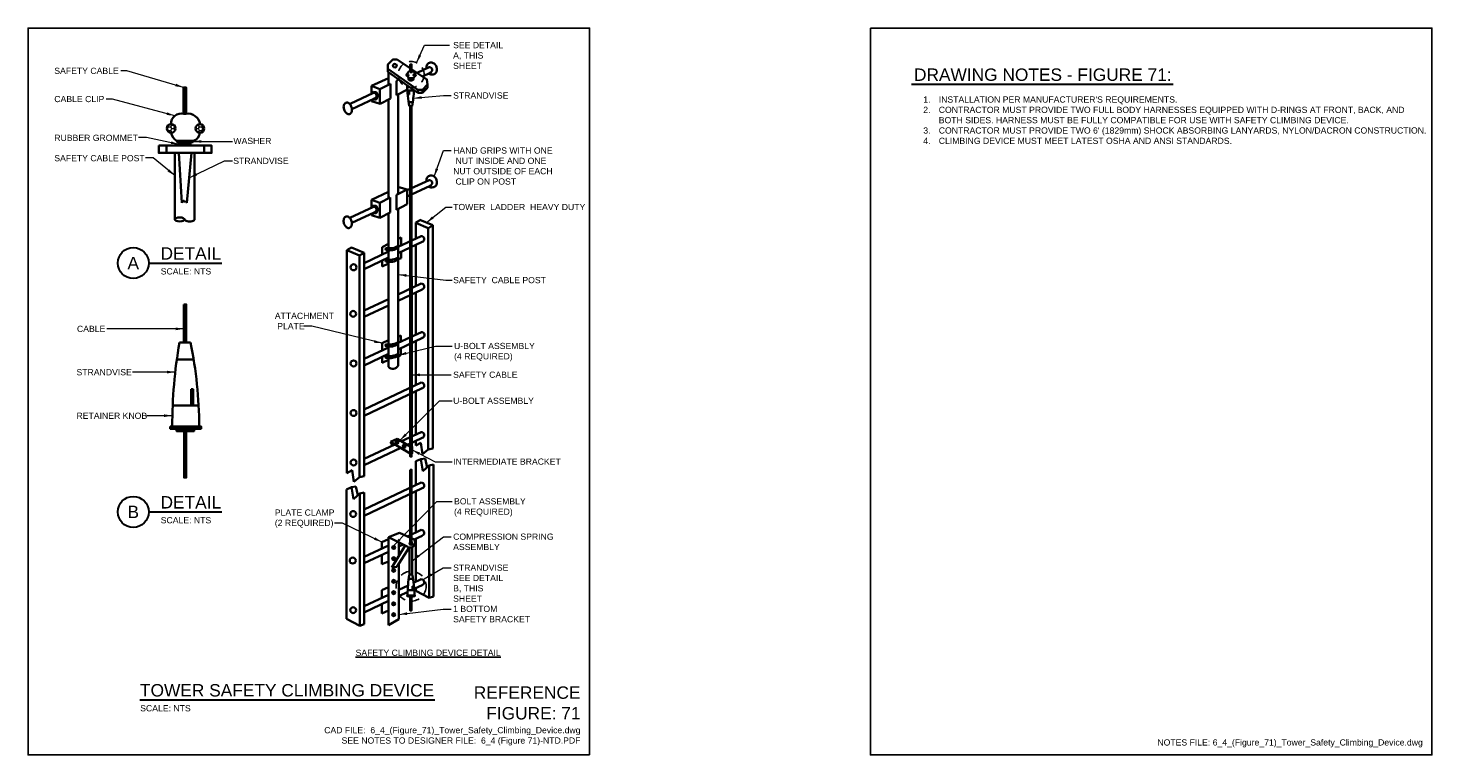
# Model space of a CAD drawing. Header units: inches. Extents: x 0 to 21.3, y 0 to 11.
import ezdxf
from ezdxf.enums import TextEntityAlignment as Align

# ---------------------------------------------------------------- set-up
doc = ezdxf.new("R2010")
doc.units = ezdxf.units.IN
doc.header["$LTSCALE"] = 0.5
doc.header["$MEASUREMENT"] = 0
doc.linetypes.add('DASHED2', pattern=[0.375, 0.25, -0.125])
doc.layers.get('0').update_dxf_attribs({"linetype": 'CONTINUOUS', "lineweight": 35})
for name, color, linetype, lineweight in [('E-ANNO-PATT', 252, 'CONTINUOUS', 18), ('G-ANNO-RDME', 5, 'CONTINUOUS', 18), ('S-ACCS-LADD', 162, 'CONTINUOUS', 35), ('S-FSTN-MISC', 13, 'CONTINUOUS', 25)]:
    doc.layers.add(name, color=color, linetype=linetype, lineweight=lineweight)
for name, color, linetype in [('E-DETL-GRPH', 7, 'CONTINUOUS'), ('G-ANNO-TEXT', 7, 'CONTINUOUS'), ('G-ANNO-TEXT @ 1', 7, 'CONTINUOUS'), ('G-ANNO-TTLB', 7, 'CONTINUOUS')]:
    doc.layers.add(name, color=color, linetype=linetype)
doc.styles.add('00-E-TITLE-1_1', font='arial.ttf', dxfattribs={"height": 0.1875})
doc.styles.add('01-E-BLDG-1_1', font='arial.ttf', dxfattribs={"height": 0.09375})
doc.styles.add('Arial', font='arial.ttf')
doc.dimstyles.new('01-E-BLDG-1_1', dxfattribs={"dimtxt": 0.09375, "dimasz": 0.125, "dimexe": 0.0625, "dimexo": 0.0625, "dimgap": 0.0625, "dimtad": 1, "dimdec": 4, "dimzin": 3, "dimdsep": 46, "dimlunit": 4, "dimtxsty": '01-E-BLDG-1_1', "dimcen": 0.0625, "dimclrd": 1, "dimclre": 1, "dimclrt": 256, "dimazin": 0, "dimtfac": 1, "dimtdec": 4, "dimtmove": 1, "dimatfit": 3, "dimfxl": 1, "dimfrac": 2, "dimtolj": 1, "dimtzin": 3, "dimlwd": 0, "dimlwe": 0, "dimarcsym": 0})
pattern_1 = [(45, (-19.746423, -10.120075), (-0.008838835, 0.008838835), [])]

# ---------------------------------------------------------------- blocks, each defined once
blk = doc.blocks.new('G-DBRK')
at = {"color": 0, "linetype": 'ByBlock', "lineweight": -2}
blk.add_ellipse((0, -0.25), major_axis=(0, -0.25), ratio=0.4, dxfattribs=at)
blk.add_ellipse((0, -0.75), major_axis=(0, -0.25), ratio=0.4, start_param=0, end_param=3.141593, dxfattribs=at)
blk = doc.blocks.new('G-TDT1')
at = {"linetype": 'ByBlock', "lineweight": -2}
h = blk.add_hatch(color=256, dxfattribs=at)
edge = h.paths.add_edge_path()
edge.add_arc((0, 0), 0.0222, 0, 360)
at = {"color": 0, "linetype": 'ByBlock', "lineweight": -2}
blk.add_circle((0, 0), 0.0222, dxfattribs=at)
blk = doc.blocks.new('G-TDT2')
at = {"linetype": 'ByBlock', "lineweight": -2}
h = blk.add_hatch(color=256, dxfattribs=at)
edge = h.paths.add_edge_path()
edge.add_arc((0, 0), 0.0444, 0, 360)
at = {"color": 0, "linetype": 'ByBlock', "lineweight": -2}
blk.add_circle((0, 0), 0.0444, dxfattribs=at)
blk = doc.blocks.new('*U5')
at = {"color": 0, "linetype": 'Continuous', "lineweight": 30}
blk.add_line((0.234, 0), (1.341, 0), dxfattribs=at)
blk.add_circle((0, 0), 0.234, dxfattribs=at)
at = {"color": 0, "style": 'Arial', "flags": 4}
blk.add_attdef('TITLE', text='', height=0.188, dxfattribs=at).set_placement((0.413, -0.004), align=Align.BOTTOM_LEFT)
blk.add_attdef('ID', text='', height=0.188, dxfattribs=at).set_placement((0, 0), align=Align.MIDDLE_CENTER)
blk.add_attdef('SCALE', text='', height=0.0703, dxfattribs=at).set_placement((0.417, -0.079), align=Align.TOP_LEFT)

msp = doc.modelspace()

# ---------------------------------------------------------------- hatches: boundary and pattern name
at = {"layer": 'E-ANNO-PATT'}
h = msp.add_hatch(dxfattribs=at)
h.set_pattern_fill('ANSI31', color=256, scale=0.1, style=0)
h.set_pattern_definition(pattern_1)
h.paths.add_polyline_path([(5.786, 10.331), (5.806, 10.331), (5.806, 10.449), (5.786, 10.449)])
h = msp.add_hatch(dxfattribs=at)
h.set_pattern_fill('HONEY', color=256, scale=0.0625, style=0)
h.set_pattern_definition([(0, (0.351956, 5.955041), (0.01171875, 0.0067658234), [0.0078125, -0.015625]), (120, (0.351956, 5.955041), (-0.01171875, 0.0067658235), [0.0078125, -0.015625]), (60, (0.351956, 5.955041), (3e-11, 0.013531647), [-0.015625, 0.0078125])])
edge = h.paths.add_edge_path()
edge.add_arc((5.744, 10.291), 0.0164, 0, 360)
edge = h.paths.add_edge_path()
edge.add_arc((5.853, 10.291), 0.0164, 0, 360)
h = msp.add_hatch(dxfattribs=at)
h.set_pattern_fill('ANSI31', color=256, scale=0.1, style=0)
h.set_pattern_definition([(45, (-19.404425, -7.86274), (-0.008838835, 0.008838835), [])])
h.paths.add_polyline_path([(2.355, 10.103), (2.392, 10.103), (2.392, 9.703), (2.355, 9.703)])
for points in [[(5.77, 9.993), (5.763, 9.993), (5.763, 10.055), (5.77, 10.055)], [(5.818, 2.554), (5.824, 2.554), (5.824, 2.493), (5.818, 2.493)], [(5.762, 2.404), (5.828, 2.404), (5.828, 2.395), (5.762, 2.395)]]:
    msp.add_hatch(color=256, dxfattribs=at).paths.add_polyline_path(points)
h = msp.add_hatch(dxfattribs=at)
h.set_pattern_fill('ANSI31', color=256, scale=0.1, style=0)
h.set_pattern_definition(pattern_1)
h.paths.add_polyline_path([(5.786, 4.67), (5.808, 4.67), (5.806, 9.817), (5.786, 9.817)])
h = msp.add_hatch(dxfattribs=at)
h.set_pattern_fill('HONEY', color=256, scale=0.25, style=0)
h.set_pattern_definition([(0, (-0.122224, 1.061236), (0.046875, 0.02706329), [0.03125, -0.0625]), (120, (-0.122224, 1.061236), (-0.046875, 0.02706329), [0.03125, -0.0625]), (60, (-0.122224, 1.061236), (1e-17, 0.05412659), [-0.0625, 0.03125])])
edge = h.paths.add_edge_path()
edge.add_arc((2.166, 9.482), 0.0656, 0, 360)
edge = h.paths.add_edge_path()
edge.add_arc((2.602, 9.479), 0.0656, 0, 360)
h = msp.add_hatch(dxfattribs=at)
h.set_pattern_fill('ANSI31', color=256, scale=0.1, style=0)
h.set_pattern_definition([(45, (-20.086455, -7.914219), (-0.008838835, 0.008838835), [])])
h.paths.add_polyline_path([(2.357, 6.822), (2.394, 6.822), (2.394, 6.245), (2.357, 6.245)])
h.paths.add_polyline_path([(2.394, 4.9), (2.362, 4.9), (2.362, 4.196), (2.394, 4.196)])
at = {"layer": 'E-ANNO-PATT', "linetype": 'Continuous'}
for points in [[(2.471, 5.535), (2.498, 5.535), (2.498, 5.289), (2.471, 5.289)], [(2.248, 4.936), (2.512, 4.936), (2.512, 4.9), (2.248, 4.9)]]:
    msp.add_hatch(color=256, dxfattribs=at).paths.add_polyline_path(points)
at = {"layer": 'E-ANNO-PATT'}
h = msp.add_hatch(dxfattribs=at)
h.set_pattern_fill('ANSI31', color=256, scale=0.1, style=0)
h.set_pattern_definition([(45, (-19.746423, -10.119732), (-0.008838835, 0.008838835), [])])
h.paths.add_polyline_path([(5.786, 4.561), (5.805, 4.561), (5.805, 4.515), (5.786, 4.515)])
h = msp.add_hatch(dxfattribs=at)
h.set_pattern_fill('ANSI31', color=256, scale=0.1, style=0)
h.set_pattern_definition(pattern_1)
h.paths.add_polyline_path([(5.783, 4.316), (5.806, 4.316), (5.806, 3.198), (5.783, 3.198)])
h.paths.add_polyline_path([(5.782, 2.395), (5.805, 2.395), (5.805, 2.188), (5.782, 2.188)])

# ---------------------------------------------------------------- linework, layer by layer
at = {"layer": 'E-DETL-GRPH', "linetype": 'DASHED2'}
for centre, radius in [((5.799, 10.296), 0.197), ((5.799, 2.553), 0.226)]:
    msp.add_circle(centre, radius, dxfattribs=at)
at = {"layer": 'G-ANNO-TEXT', "linetype": 'Continuous', "lineweight": 30}
for p, q in [((13.371, 10.149), (17.333, 10.149)), ((1.69, 0.832), (6.156, 0.832))]:
    msp.add_line(p, q, dxfattribs=at)
at = {"layer": 'G-ANNO-TTLB'}
for points in [[(8.5, 0), (0, 0), (0, 11), (8.5, 11)], [(12.75, 11), (21.25, 11), (21.25, 0), (12.75, 0)]]:
    msp.add_lwpolyline(points, close=True, dxfattribs=at)
at = {"layer": 'S-ACCS-LADD'}
for p, q in [((5.456, 10.243), (5.198, 10.124)), ((5.448, 10.385), (5.448, 10.338)), ((5.448, 10.338), (5.899, 10.02)), ((5.458, 10.143), (5.458, 10.33)), ((5.577, 10.203), (5.612, 10.22)), ((5.577, 10.203), (5.577, 9.985)), ((5.603, 10.215), (5.603, 10.227)), ((5.775, 10.227), (5.775, 10.236)), ((5.775, 10.236), (5.818, 10.236)), ((5.775, 10.227), (5.783, 10.22)), ((5.779, 10.24), (5.779, 10.236)), ((5.783, 10.22), (5.813, 10.22)), ((5.813, 10.22), (5.818, 10.224)), ((5.814, 10.239), (5.814, 10.236)), ((5.818, 10.236), (5.818, 10.224)), ((5.888, 10.323), (6.07, 10.409)), ((5.972, 10.268), (6.084, 10.323)), ((4.873, 9.852), (5.228, 10.02)), ((5.198, 10.124), (5.198, 10.006)), ((5.198, 10.124), (5.327, 10.078)), ((5.212, 10.014), (5.229, 10.036)), ((5.229, 10.036), (5.268, 10.031)), ((5.268, 10.031), (5.289, 10.004)), ((5.289, 10.004), (5.289, 9.951)), ((5.324, 10.078), (5.324, 9.852)), ((5.327, 10.078), (5.484, 10.158)), ((5.484, 10.158), (5.484, 9.934)), ((5.577, 9.984), (5.742, 10.068)), ((5.602, 8.489), (5.603, 9.997)), ((5.841, 10.055), (5.742, 10.055)), ((5.899, 10.066), (5.899, 10.02)), ((5.899, 10.02), (5.968, 10.02)), ((5.968, 10.02), (6.045, 10.096)), ((5.97, 10.066), (5.97, 10.02)), ((6.045, 10.096), (6.045, 10.146)), ((4.903, 9.774), (5.242, 9.934)), ((5.198, 9.893), (5.198, 9.913)), ((5.328, 9.852), (5.198, 9.893)), ((5.236, 9.919), (5.226, 9.924)), ((5.268, 9.921), (5.236, 9.919)), ((5.289, 9.951), (5.268, 9.921)), ((5.484, 9.934), (5.328, 9.852)), ((5.455, 8.421), (5.458, 9.92)), ((5.825, 9.881), (5.761, 9.881)), ((5.815, 9.817), (5.773, 9.817)), ((2.093, 9.112), (2.093, 9.221)), ((2.286, 9.221), (2.286, 9.259)), ((2.286, 9.259), (2.461, 9.259)), ((2.302, 9.275), (2.302, 9.259)), ((2.444, 9.275), (2.444, 9.26)), ((2.461, 9.259), (2.461, 9.221)), ((2.666, 9.112), (2.666, 9.221)), ((2.221, 9.112), (2.221, 8.104)), ((2.28, 9.112), (2.325, 8.354)), ((2.403, 8.354), (2.475, 9.112)), ((2.521, 9.112), (2.521, 8.104)), ((5.456, 8.52), (5.197, 8.401)), ((5.576, 8.477), (5.736, 8.558)), ((5.612, 8.592), (5.602, 8.587)), ((5.736, 8.558), (5.612, 8.592)), ((5.736, 8.558), (5.736, 8.335)), ((5.737, 8.545), (6.07, 8.7)), ((5.737, 8.45), (6.084, 8.613)), ((2.325, 8.354), (2.348, 8.394)), ((2.348, 8.394), (2.371, 8.363)), ((2.371, 8.363), (2.384, 8.385)), ((2.384, 8.385), (2.403, 8.354)), ((4.869, 8.128), (5.227, 8.297)), ((5.197, 8.401), (5.197, 8.283)), ((5.197, 8.401), (5.327, 8.356)), ((5.211, 8.291), (5.228, 8.313)), ((5.228, 8.313), (5.267, 8.308)), ((5.267, 8.308), (5.288, 8.282)), ((5.327, 8.356), (5.483, 8.435)), ((5.327, 8.356), (5.327, 8.129)), ((5.483, 8.435), (5.483, 8.211)), ((5.576, 8.477), (5.576, 8.25)), ((5.736, 8.335), (5.576, 8.25)), ((4.902, 8.051), (5.241, 8.211)), ((5.197, 8.17), (5.197, 8.191)), ((5.327, 8.129), (5.197, 8.17)), ((5.235, 8.196), (5.225, 8.201)), ((5.267, 8.198), (5.235, 8.196)), ((5.288, 8.229), (5.267, 8.198)), ((5.288, 8.282), (5.288, 8.229)), ((5.483, 8.211), (5.327, 8.129)), ((5.456, 7.669), (5.456, 8.197)), ((5.601, 5.89), (5.602, 8.264)), ((5.868, 8.058), (5.934, 8.094)), ((5.932, 8.096), (6.127, 8.017)), ((6.058, 7.973), (5.868, 8.054)), ((5.869, 8.056), (5.869, 7.819)), ((6.058, 4.62), (6.058, 7.973)), ((6.129, 8.017), (6.06, 7.974)), ((6.127, 8.017), (6.127, 4.637)), ((4.825, 7.639), (4.894, 7.678)), ((4.894, 7.678), (5.087, 7.6)), ((5.456, 7.735), (5.361, 7.686)), ((5.361, 7.686), (5.361, 7.574)), ((5.602, 7.689), (5.951, 7.852)), ((5.645, 7.83), (5.602, 7.809)), ((5.602, 7.594), (5.966, 7.766)), ((5.645, 7.83), (5.645, 7.709)), ((5.869, 7.721), (5.869, 7.096)), ((4.825, 7.639), (4.825, 4.263)), ((5.017, 7.556), (4.825, 7.639)), ((5.087, 7.6), (5.017, 7.556)), ((5.017, 4.202), (5.017, 7.556)), ((5.087, 7.444), (5.456, 7.619)), ((5.087, 7.6), (5.087, 4.22)), ((5.087, 7.35), (5.456, 7.526)), ((5.361, 7.481), (5.361, 7.392)), ((5.456, 7.637), (5.456, 7.492)), ((5.456, 7.46), (5.456, 6.211)), ((5.602, 7.501), (5.645, 7.52)), ((5.645, 7.614), (5.645, 7.52)), ((5.361, 7.392), (5.456, 7.435)), ((5.601, 6.968), (5.951, 7.132)), ((5.601, 6.873), (5.966, 7.046)), ((5.087, 6.725), (5.456, 6.899)), ((5.087, 6.63), (5.456, 6.804)), ((5.869, 7), (5.869, 6.36)), ((5.601, 6.235), (5.955, 6.4)), ((2.292, 6.24), (2.459, 6.24)), ((5.089, 5.992), (5.456, 6.165)), ((5.456, 6.278), (5.36, 6.229)), ((5.36, 6.229), (5.36, 6.12)), ((5.456, 6.18), (5.455, 6.035)), ((5.601, 6.325), (5.643, 6.345)), ((5.601, 6.138), (5.968, 6.313)), ((5.643, 6.345), (5.643, 6.254)), ((5.869, 6.266), (5.869, 5.603)), ((2.252, 5.982), (2.507, 5.982)), ((5.087, 5.894), (5.456, 6.068)), ((5.36, 6.022), (5.36, 5.935)), ((5.36, 5.935), (5.456, 5.978)), ((5.456, 6.001), (5.456, 5.875)), ((5.643, 6.053), (5.601, 6.031)), ((5.643, 6.158), (5.643, 6.053)), ((5.087, 5.228), (5.952, 5.634)), ((5.087, 5.131), (5.965, 5.548)), ((5.869, 5.498), (5.869, 4.847)), ((2.189, 5.289), (2.582, 5.289)), ((5.087, 4.48), (5.552, 4.698)), ((5.486, 4.738), (5.585, 4.785)), ((5.782, 4.561), (5.486, 4.738)), ((5.486, 4.738), (5.523, 4.685)), ((5.585, 4.785), (5.782, 4.67)), ((5.652, 4.746), (5.951, 4.886)), ((5.742, 4.693), (5.964, 4.799)), ((5.869, 4.754), (5.869, 4.683)), ((5.869, 4.683), (5.944, 4.724)), ((5.944, 4.724), (5.97, 4.55)), ((5.087, 4.387), (5.641, 4.645)), ((5.869, 4.444), (5.943, 4.474)), ((5.943, 4.474), (6.009, 4.484)), ((5.943, 4.474), (5.975, 4.295)), ((5.97, 4.55), (6.058, 4.62)), ((6.009, 4.484), (6.041, 4.352)), ((6.127, 4.637), (6.058, 4.62)), ((4.825, 4.263), (4.904, 4.307)), ((4.904, 4.307), (4.93, 4.132)), ((5.869, 4.444), (5.869, 4.083)), ((5.975, 4.295), (6.071, 4.378)), ((6.071, 4.378), (6.137, 4.395)), ((6.071, 4.378), (6.071, 2.376)), ((6.137, 4.395), (6.135, 2.4)), ((4.818, 4.019), (4.895, 4.051)), ((4.895, 4.051), (4.961, 4.061)), ((4.895, 4.051), (4.927, 3.872)), ((4.93, 4.132), (5.017, 4.202)), ((4.961, 4.061), (4.993, 3.929)), ((5.087, 4.22), (5.017, 4.202)), ((5.089, 3.716), (5.951, 4.122)), ((4.818, 2.062), (4.818, 4.019)), ((4.927, 3.872), (5.023, 3.955)), ((5.023, 3.955), (5.089, 3.972)), ((5.023, 3.955), (5.023, 1.953)), ((5.089, 3.972), (5.087, 1.977)), ((5.089, 3.62), (5.964, 4.035)), ((5.869, 3.99), (5.869, 3.369)), ((5.742, 3.308), (5.949, 3.404)), ((5.455, 3.264), (5.357, 3.221)), ((5.357, 3.221), (5.357, 3.127)), ((5.455, 3.296), (5.454, 1.965)), ((5.624, 3.363), (5.455, 3.296)), ((5.455, 3.296), (5.749, 3.147)), ((5.613, 3.013), (5.613, 3.216)), ((5.845, 3.261), (5.624, 3.363)), ((5.843, 3.262), (5.963, 3.318)), ((5.869, 3.274), (5.869, 2.623)), ((5.089, 2.999), (5.454, 3.171)), ((5.089, 2.903), (5.454, 3.076)), ((5.357, 3.03), (5.357, 2.886)), ((5.709, 3.167), (5.504, 2.838)), ((5.584, 2.848), (5.769, 3.14)), ((5.613, 3.154), (5.68, 3.182)), ((5.772, 3.14), (5.772, 2.732)), ((5.813, 3.146), (5.813, 2.732)), ((5.357, 2.886), (5.454, 2.926)), ((5.504, 2.838), (5.584, 2.848)), ((5.612, 2.054), (5.613, 2.895)), ((5.613, 2.5), (5.752, 2.566)), ((5.762, 2.666), (5.826, 2.666)), ((5.773, 2.73), (5.815, 2.73)), ((5.835, 2.605), (5.95, 2.659)), ((5.844, 2.515), (5.964, 2.571)), ((5.087, 2.252), (5.454, 2.425)), ((5.454, 2.538), (5.357, 2.493)), ((5.357, 2.493), (5.357, 2.38)), ((5.613, 2.405), (5.746, 2.469)), ((5.748, 2.493), (5.845, 2.493)), ((5.869, 2.527), (5.869, 2.484)), ((6.071, 2.376), (5.869, 2.484)), ((6.135, 2.4), (6.071, 2.376)), ((5.087, 2.155), (5.454, 2.33)), ((5.357, 2.284), (5.357, 2.138)), ((5.357, 2.138), (5.454, 2.187)), ((5.023, 1.953), (4.818, 2.062)), ((5.087, 1.977), (5.023, 1.953)), ((5.454, 1.965), (5.612, 2.054))]:
    msp.add_line(p, q, dxfattribs=at)
at = {"layer": 'S-ACCS-LADD', "flags": 128}
for points in [[(6.045, 10.145), (6.036, 10.223), (5.586, 10.522), (5.519, 10.522), (5.448, 10.45), (5.448, 10.385), (5.9, 10.067), (5.969, 10.067)], [(5.572, 10.454), (5.543, 10.46), (5.523, 10.438), (5.532, 10.409), (5.561, 10.403), (5.581, 10.426)], [(4.866, 9.698), (4.875, 9.702), (4.882, 9.708), (4.889, 9.716), (4.895, 9.725), (4.899, 9.736), (4.902, 9.748), (4.903, 9.761), (4.903, 9.774), (4.901, 9.788), (4.897, 9.802), (4.893, 9.815), (4.887, 9.828), (4.879, 9.839), (4.871, 9.849), (4.862, 9.858), (4.853, 9.865), (4.843, 9.869), (4.833, 9.872), (4.824, 9.873), (4.814, 9.871), (4.806, 9.867), (4.798, 9.861), (4.791, 9.854), (4.786, 9.844), (4.781, 9.834), (4.779, 9.821), (4.777, 9.809), (4.778, 9.795), (4.78, 9.781), (4.783, 9.767), (4.788, 9.754), (4.794, 9.742), (4.801, 9.73), (4.809, 9.72), (4.818, 9.712), (4.827, 9.705), (4.837, 9.7), (4.847, 9.697), (4.857, 9.697)], [(4.865, 7.975), (4.874, 7.979), (4.882, 7.985), (4.888, 7.993), (4.894, 8.002), (4.898, 8.013), (4.901, 8.025), (4.902, 8.038), (4.902, 8.051), (4.9, 8.065), (4.897, 8.079), (4.892, 8.092), (4.886, 8.105), (4.879, 8.116), (4.87, 8.126), (4.861, 8.135), (4.852, 8.142), (4.842, 8.146), (4.832, 8.149), (4.823, 8.15), (4.813, 8.148), (4.805, 8.144), (4.797, 8.139), (4.79, 8.131), (4.785, 8.121), (4.78, 8.111), (4.778, 8.099), (4.776, 8.086), (4.777, 8.072), (4.779, 8.058), (4.782, 8.045), (4.787, 8.031), (4.793, 8.019), (4.8, 8.007), (4.808, 7.997), (4.817, 7.989), (4.826, 7.982), (4.836, 7.977), (4.846, 7.974), (4.856, 7.974)]]:
    msp.add_lwpolyline(points, close=True, dxfattribs=at)
at = {"layer": 'S-ACCS-LADD'}
for points in [[(5.786, 10.331), (5.806, 10.331), (5.806, 10.449), (5.786, 10.449)], [(5.766, 10.244), (5.827, 10.244), (5.827, 10.24), (5.766, 10.24)], [(2.355, 10.103), (2.392, 10.103), (2.392, 9.703), (2.355, 9.703)], [(5.77, 9.993), (5.763, 9.993), (5.763, 10.055), (5.77, 10.055)], [(5.786, 4.67), (5.808, 4.67), (5.806, 9.817), (5.786, 9.817)], [(1.977, 9.221), (2.777, 9.221), (2.777, 9.112), (1.977, 9.112)], [(2.252, 9.293), (2.498, 9.293), (2.498, 9.275), (2.252, 9.275)], [(2.357, 6.817), (2.394, 6.817), (2.394, 6.24), (2.357, 6.24)], [(2.471, 5.535), (2.498, 5.535), (2.498, 5.289), (2.471, 5.289)], [(2.151, 4.972), (2.619, 4.972), (2.619, 4.936), (2.151, 4.936)], [(2.248, 4.936), (2.512, 4.936), (2.512, 4.9), (2.248, 4.9)], [(2.394, 4.9), (2.362, 4.9), (2.362, 4.196), (2.394, 4.196)], [(5.782, 4.67), (5.812, 4.67), (5.812, 4.561), (5.782, 4.561)], [(5.786, 4.561), (5.805, 4.561), (5.805, 4.515), (5.786, 4.515)], [(5.783, 4.316), (5.806, 4.316), (5.806, 3.198), (5.783, 3.198)], [(5.818, 2.554), (5.824, 2.554), (5.824, 2.493), (5.818, 2.493)], [(5.738, 2.413), (5.855, 2.413), (5.855, 2.404), (5.738, 2.404)], [(5.762, 2.404), (5.828, 2.404), (5.828, 2.395), (5.762, 2.395)], [(5.782, 2.395), (5.805, 2.395), (5.805, 2.188), (5.782, 2.188)]]:
    msp.add_lwpolyline(points, close=True, dxfattribs=at)
at = {"layer": 'S-ACCS-LADD', "flags": 128}
for points in [[(6.03, 10.393, -0.09921), (6.03, 10.423, -0.112669), (6.042, 10.448, -0.080783), (6.063, 10.469, -0.097886), (6.086, 10.479, -0.12156), (6.114, 10.478, -0.091231), (6.146, 10.462, -0.118306), (6.176, 10.427, -0.110984), (6.188, 10.379, -0.066783), (6.184, 10.342, -0.114718), (6.174, 10.323, -0.095458), (6.159, 10.31, -0.05902), (6.13, 10.299, -0.109852), (6.097, 10.298, -0.097444), (6.063, 10.312)], [(6.03, 8.683, -0.09921), (6.03, 8.714, -0.112669), (6.042, 8.739, -0.080783), (6.063, 8.76, -0.097886), (6.086, 8.769, -0.12156), (6.114, 8.769, -0.091231), (6.146, 8.753, -0.118306), (6.176, 8.717, -0.110984), (6.188, 8.669, -0.066783), (6.184, 8.632, -0.114718), (6.174, 8.613, -0.095458), (6.159, 8.601, -0.05902), (6.13, 8.59, -0.109852), (6.097, 8.588, -0.097444), (6.063, 8.602)]]:
    msp.add_lwpolyline(points, format="xyb", dxfattribs=at)
msp.add_lwpolyline([(5.757, 10.25), (5.756, 10.223), (5.78, 10.206), (5.813, 10.206), (5.836, 10.223), (5.836, 10.247)], dxfattribs=at)
at = {"layer": 'S-ACCS-LADD'}
for centre, radius in [((5.744, 10.291), 0.0164), ((5.853, 10.291), 0.0164), ((2.166, 9.482), 0.0656), ((2.602, 9.479), 0.0656), ((4.927, 7.38), 0.0449), ((4.921, 6.675), 0.0449), ((4.927, 5.925), 0.0449), ((4.927, 5.175), 0.0449), ((4.927, 4.425), 0.0449), ((4.921, 3.646), 0.0449), ((4.914, 2.941), 0.0449), ((4.921, 2.191), 0.0449)]:
    msp.add_circle(centre, radius, dxfattribs=at)
for centre, radius, start, end in [((5.783, 10.309), 0.0384, 85.3061, 182.4617), ((5.79, 10.284), 0.0467, 191.2745, 239.4065), ((5.808, 10.302), 0.0456, 6.8483, 92.3244), ((5.82, 10.276), 0.033, 282.9648, 356.3455), ((6.072, 10.365), 0.0442, 284.3735, 92.5739), ((5.23, 9.976), 0.0442, 284.3735, 92.5739), ((7.336, 10.14), 1.597, 180.2514, 191.6741), ((3.793, 10.158), 2.05, 350.4127, 357.2285), ((2.319, 9.554), 0.154, 76.3453, 182.4617), ((2.421, 9.523), 0.183, 6.8483, 99.1012), ((2.347, 9.453), 0.187, 191.2745, 239.4065), ((2.471, 9.421), 0.129, 282.0309, 356.7456), ((6.072, 8.655), 0.0442, 284.3735, 92.5739), ((5.229, 8.253), 0.0442, 284.3735, 92.5739), ((5.472, 7.909), 0.242, 259.4399, 302.4723), ((5.472, 7.878), 0.242, 259.4399, 302.4689), ((5.953, 7.808), 0.0442, 284.3735, 92.5739), ((5.472, 7.733), 0.242, 259.4399, 302.5144), ((5.472, 7.702), 0.242, 259.4399, 302.511), ((5.953, 7.088), 0.0442, 284.3735, 92.5739), ((5.957, 6.355), 0.0442, 284.1611, 92.5739), ((9.673, 4.965), 7.491, 170.2009, 179.9449), ((-3.795, 4.948), 6.386, 0.2208, 11.6741), ((5.471, 6.452), 0.242, 259.4399, 302.6942), ((5.471, 6.421), 0.242, 259.4399, 302.6908), ((5.47, 6.276), 0.242, 259.4399, 302.7365), ((5.47, 6.245), 0.242, 259.4399, 302.733), ((5.524, 5.926), 0.0853, 216.9696, 334.6258), ((5.954, 5.59), 0.0442, 284.149, 92.5739), ((5.953, 4.842), 0.0442, 284.1642, 92.5739), ((5.953, 4.078), 0.0442, 284.149, 92.5739), ((5.951, 3.36), 0.0442, 285.3373, 93.7353), ((5.782, 3.216), 0.0772, 244.6523, 35.5314), ((7.618, 2.412), 1.873, 170.2097, 179.9449), ((4.251, 2.407), 1.597, 0.2208, 11.6637), ((5.953, 2.614), 0.0442, 284.3735, 92.5739)]:
    msp.add_arc(centre, radius, start, end, dxfattribs=at)

# ---------------------------------------------------------------- block references
at = {"layer": 'G-ANNO-TEXT @ 1'}
ref = msp.add_blockref('*U5', (1.592, 7.444), dxfattribs=at)
ref.add_attrib('SCALE', 'SCALE: NTS', dxfattribs={"layer": '0', "color": 0, "height": 0.0938, "rotation": 360, "style": '01-E-BLDG-1_1'}).set_placement((2.008, 7.365), align=Align.TOP_LEFT)
ref.add_attrib('TITLE', 'DETAIL', dxfattribs={"layer": '0', "color": 0, "height": 0.1875, "rotation": 360, "style": 'Arial'}).set_placement((2.005, 7.44), align=Align.BOTTOM_LEFT)
ref.add_attrib('ID', 'A', dxfattribs={"layer": '0', "color": 0, "height": 0.188, "rotation": 360, "style": 'Arial'}).set_placement((1.592, 7.444), align=Align.MIDDLE_CENTER)
ref = msp.add_blockref('*U5', (1.592, 3.678), dxfattribs=at)
ref.add_attrib('SCALE', 'SCALE: NTS', dxfattribs={"layer": '0', "color": 0, "height": 0.0938, "rotation": 360, "style": '01-E-BLDG-1_1'}).set_placement((2.008, 3.599), align=Align.TOP_LEFT)
ref.add_attrib('TITLE', 'DETAIL', dxfattribs={"layer": '0', "color": 0, "height": 0.1875, "rotation": 360, "style": 'Arial'}).set_placement((2.005, 3.673), align=Align.BOTTOM_LEFT)
ref.add_attrib('ID', 'B', dxfattribs={"layer": '0', "color": 0, "height": 0.188, "rotation": 360, "style": 'Arial'}).set_placement((1.592, 3.678), align=Align.MIDDLE_CENTER)
at = {"layer": 'S-ACCS-LADD', "xscale": -0.2999852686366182, "yscale": 0.2999852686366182, "zscale": 0.2999852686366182, "rotation": 90}
msp.add_blockref('G-DBRK', (2.221, 8.104), dxfattribs=at)
at = {"layer": 'S-FSTN-MISC'}
for name, p, xscale, yscale, zscale in [('G-TDT1', (5.424, 7.657), 0.75, 0.75, 0.75), ('G-TDT1', (5.423, 7.48), 0.75, 0.75, 0.75), ('G-TDT1', (5.422, 6.199), 0.75, 0.75, 0.75), ('G-TDT1', (5.422, 6.023), 0.75, 0.75, 0.75), ('G-TDT2', (5.585, 4.734), 0.6, 0.6, 0.6), ('G-TDT2', (5.692, 4.671), 0.6, 0.6, 0.6), ('G-TDT2', (5.797, 3.2), 0.6, 0.6, 0.6), ('G-TDT2', (5.534, 2.971), 0.6, 0.6, 0.6), ('G-TDT2', (5.535, 3.14), 0.6, 0.6, 0.6), ('G-TDT2', (5.533, 2.793), 0.6, 0.6, 0.6), ('G-TDT2', (5.533, 2.626), 0.6, 0.6, 0.6), ('G-TDT2', (5.533, 2.456), 0.6, 0.6, 0.6), ('G-TDT2', (5.533, 2.287), 0.6, 0.6, 0.6), ('G-TDT2', (5.533, 2.122), 0.6, 0.6, 0.6)]:
    msp.add_blockref(name, p, dxfattribs=dict(at, xscale=xscale, yscale=yscale, zscale=zscale))

# ---------------------------------------------------------------- texts
at = {"layer": 'G-ANNO-RDME', "attachment_point": 9, "rotation": 0}
for s, insert, char_height, width, style in [('REFERENCE FIGURE: 71', (8.362, 0.534), 0.1875, 1.66014, '00-E-TITLE-1_1'), ('\\pt4.2188;CAD FILE:  6_4_(Figure_71)_Tower_Safety_Climbing_Device.dwg\\P\\ptz;SEE NOTES TO DESIGNER FILE:  6_4 (Figure 71)-NTD.PDF', (8.362, 0.143), 0.09375, 4.60003, '01-E-BLDG-1_1')]:
    msp.add_mtext(s, dxfattribs=dict(at, insert=insert, char_height=char_height, width=width, style=style))
at = {"layer": 'G-ANNO-RDME', "insert": (21.112, 0.114), "char_height": 0.09375, "width": 7.02645, "attachment_point": 9, "style": '01-E-BLDG-1_1'}
msp.add_mtext('\\pt4.2188;NOTES FILE: 6_4_(Figure_71)_Tower_Safety_Climbing_Device.dwg', dxfattribs=at)
at = {"layer": 'G-ANNO-TEXT'}
for s, style, p in [('DRAWING NOTES - FIGURE 71:', '00-E-TITLE-1_1', (13.41, 10.145)), ('TOWER SAFETY CLIMBING DEVICE', 'Arial', (1.694, 0.828))]:
    msp.add_text(s, height=0.1875, dxfattribs=dict(at, style=style)).set_placement(p, align=Align.BOTTOM_LEFT)
at = {"layer": 'G-ANNO-TEXT', "style": '01-E-BLDG-1_1'}
msp.add_text('SCALE: NTS', height=0.0938, dxfattribs=at).set_placement((1.697, 0.753), align=Align.TOP_LEFT)
at = {"layer": 'G-ANNO-TEXT', "attachment_point": 1, "rotation": 0, "style": '01-E-BLDG-1_1'}
for s, insert, char_height, width in [('SEE DETAIL A, THIS SHEET', (6.434, 10.789), 0.09375, 0.90766), ('SAFETY CABLE', (0.397, 10.4), 0.09375, 1.91608), ('STRANDVISE', (6.434, 10.027), 0.0938, 1.91608), ('CABLE CLIP', (0.397, 9.973), 0.0938, 1.91608), ('RUBBER GROMMET', (0.397, 9.386), 0.09375, 1.91608), ('WASHER', (3.108, 9.339), 0.0938, 1.91608), ('HAND GRIPS WITH ONE  NUT INSIDE AND ONE  NUT OUTSIDE OF EACH  CLIP ON POST', (6.434, 9.194), 0.09375, 1.50467), ('SAFETY CABLE POST', (0.397, 9.078), 0.09375, 1.91608), ('STRANDVISE', (3.106, 9.037), 0.0938, 1.91608), ('TOWER  LADDER  HEAVY DUTY', (6.434, 8.339), 0.09375, 1.91608), ('SAFETY  CABLE POST', (6.434, 7.233), 0.09375, 1.91608), ('ATTACHMENT  PLATE', (3.735, 6.692), 0.09375, 0.91912), ('CABLE', (0.74, 6.495), 0.0938, 1.91608), ('U-BOLT ASSEMBLY (4 REQUIRED)', (6.448, 6.236), 0.09375, 1.35731), ('STRANDVISE', (0.733, 5.839), 0.0938, 1.91608), ('SAFETY CABLE', (6.434, 5.801), 0.09375, 1.91608), ('U-BOLT ASSEMBLY', (6.434, 5.407), 0.09375, 1.91608), ('RETAINER KNOB', (0.733, 5.18), 0.09375, 1.91608), ('INTERMEDIATE BRACKET', (6.434, 4.486), 0.09375, 1.91608), ('BOLT ASSEMBLY (4 REQUIRED)', (6.448, 3.885), 0.09375, 1.09418), ('PLATE CLAMP (2 REQUIRED)', (3.735, 3.715), 0.09375, 0.91284), ('COMPRESSION SPRING ASSEMBLY', (6.434, 3.35), 0.09375, 1.91608), ('STRANDVISE SEE DETAIL B, THIS SHEET', (6.434, 2.881), 0.09375, 0.90945), ('1 BOTTOM SAFETY BRACKET', (6.434, 2.257), 0.09375, 1.20889)]:
    msp.add_mtext(s, dxfattribs=dict(at, insert=insert, char_height=char_height, width=width))
at = {"layer": 'G-ANNO-TEXT', "char_height": 0.09375, "attachment_point": 1, "style": '01-E-BLDG-1_1'}
for s, insert, width in [("\\pi-0.23438,l0.375;1.^IINSTALLATION PER MANUFACTURER'S REQUIREMENTS.\\P2.^ICONTRACTOR MUST PROVIDE TWO FULL BODY HARNESSES EQUIPPED WITH D-RINGS AT FRONT, BACK, AND BOTH SIDES. HARNESS MUST BE FULLY COMPATIBLE FOR USE WITH SAFETY CLIMBING DEVICE.\\P3.^ICONTRACTOR MUST PROVIDE TWO 6' (1829mm) SHOCK ABSORBING LANYARDS, NYLON/DACRON CONSTRUCTION.\\P4.^ICLIMBING DEVICE MUST MEET LATEST OSHA AND ANSI STANDARDS.", (13.41, 9.966), 7.42379), ('\\pi0.16461;{\\LSAFETY CLIMBING DEVICE DETAIL}', (4.793, 1.593), 2.51649)]:
    msp.add_mtext(s, dxfattribs=dict(at, insert=insert, width=width))

# ---------------------------------------------------------------- leaders
at = {"layer": 'G-ANNO-TEXT'}
for points in [[(5.881, 10.476), (6, 10.74), (6.378, 10.74)], [(2.355, 10.103), (1.497, 10.355), (1.404, 10.355)], [(2.222, 9.673), (1.276, 9.924), (1.183, 9.924)], [(5.832, 9.938), (6.287, 9.978), (6.406, 9.978)], [(2.286, 9.24), (1.792, 9.343), (1.672, 9.343)], [(2.498, 9.284), (2.972, 9.284), (3.092, 9.284)], [(6.146, 8.753), (6.287, 9.145), (6.406, 9.145)], [(2.221, 8.767), (1.894, 9.034), (1.775, 9.034)], [(2.439, 8.733), (2.973, 8.993), (3.093, 8.993)], [(6.03, 8.056), (6.324, 8.289), (6.42, 8.289)], [(5.602, 7.271), (6.324, 7.185), (6.42, 7.185)], [(2.357, 6.448), (2.071, 6.448), (1.193, 6.448)], [(5.36, 6.229), (4.293, 6.487), (4.173, 6.487)], [(5.601, 6.048), (6.168, 6.187), (6.42, 6.187)], [(2.228, 5.794), (1.699, 5.793), (1.58, 5.793)], [(5.808, 5.752), (6.287, 5.752), (6.406, 5.752)], [(5.628, 4.759), (6.228, 5.358), (6.42, 5.358)], [(2.184, 5.134), (1.914, 5.134), (1.795, 5.134)], [(5.812, 4.615), (6.163, 4.437), (6.42, 4.437)], [(5.535, 3.167), (6.186, 3.836), (6.42, 3.836)], [(5.357, 3.221), (4.757, 3.507), (4.638, 3.507)], [(5.813, 2.939), (6.287, 3.302), (6.406, 3.302)], [(5.996, 2.666), (6.282, 2.831), (6.402, 2.831)], [(5.612, 2.124), (6.282, 2.207), (6.402, 2.207)]]:
    msp.add_leader(points, dimstyle='01-E-BLDG-1_1', dxfattribs=at)

doc.saveas('drawing.dxf')
